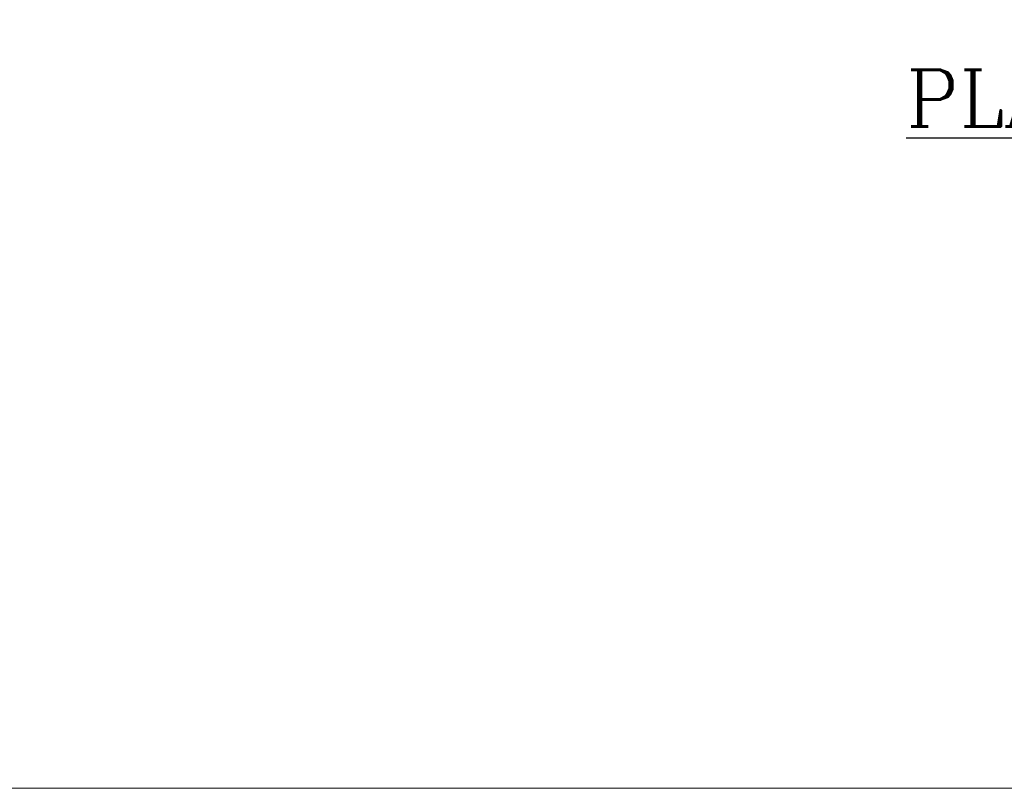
# Model space of a CAD drawing. Header units: inches. Extents: x 306235 to 1392759, y -66369 to 421098.
# Tile 56 of 91: x 439105 to 465241, y 62781 to 83180. Entities that reach past the tile are written whole.
import ezdxf

# ---------------------------------------------------------------- set-up
doc = ezdxf.new("R2010")
doc.units = ezdxf.units.IN
doc.header["$LTSCALE"] = 1800
doc.header["$MEASUREMENT"] = 0
doc.layers.get('0').update_dxf_attribs({"color": 253, "lineweight": 9})
doc.layers.add('TEXT', color=3, linetype='Continuous')
doc.styles.add('ROMANC', font='ROMANC.SHX')

msp = doc.modelspace()

# ---------------------------------------------------------------- linework, layer by layer
msp.add_lwpolyline([(315901.0402918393, 291721.5021134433), (758671.1139568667, 291721.5021134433), (762675.6245148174, 62780.67125760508), (319905.55084979, 62780.67125760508)], close=True)

# ---------------------------------------------------------------- texts
at = {"layer": 'TEXT', "color": 3, "style": 'ROMANC'}
msp.add_text('%%UPLAN AT EL:17.0M', height=1500, dxfattribs=at).set_placement((462639.4318531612, 80346.96644284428))

doc.saveas('drawing.dxf')
